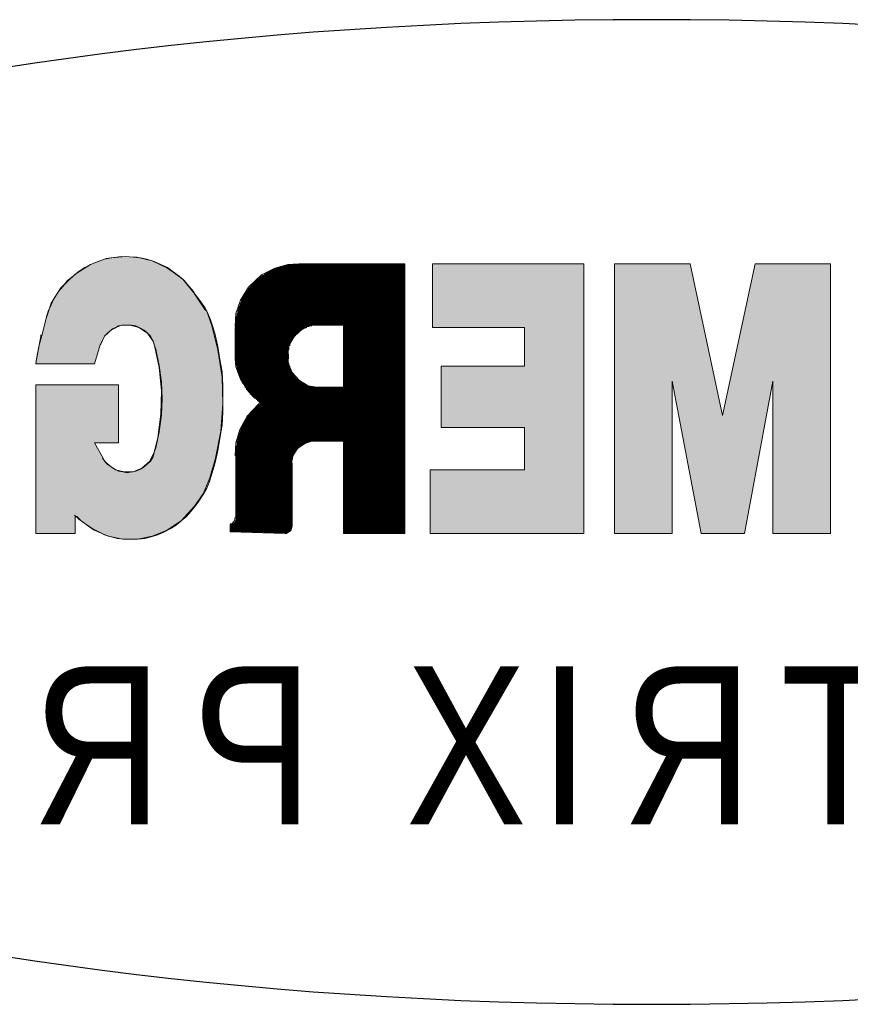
# Model space of a CAD drawing. Header units: centimetres. Extents: x 1912 to 37354, y 4932 to 6633.
# Tile 105 of 236: x 18142.27 to 18145.51, y 5580.23 to 5584.07. Entities that reach past the tile are written whole.
import ezdxf

# ---------------------------------------------------------------- set-up
doc = ezdxf.new("R2010")
doc.units = ezdxf.units.CM
doc.layers.add('$_urządzenia', color=250, linetype='Continuous')

# ---------------------------------------------------------------- blocks, each defined once
blk = doc.blocks.new('A$C46FA06C3')
at = {"layer": '$_urządzenia'}
for points in [[(1629.366, 642.51), (1630.198, 638.663), (1631.014, 642.51), (1632.938, 642.51), (1632.938, 635.68), (1631.476, 635.68), (1631.476, 639.532), (1630.737, 635.68), (1629.643, 635.68), (1628.922, 639.532), (1628.922, 635.68), (1627.458, 635.68), (1627.458, 642.51)], [(1637.547, 642.51), (1637.547, 640.9), (1635.216, 640.9), (1635.216, 639.918), (1637.326, 639.918), (1637.326, 638.363), (1635.216, 638.363), (1635.216, 637.29), (1637.604, 637.29), (1637.604, 635.68), (1633.715, 635.68), (1633.715, 642.51)], [(1647.34, 641.123), (1647.451, 640.696), (1647.526, 640.418), (1647.583, 640.105), (1647.601, 639.977), (1646.119, 639.977), (1645.971, 640.455), (1645.953, 640.473), (1645.914, 640.568), (1645.86, 640.678), (1645.787, 640.755), (1645.694, 640.828), (1645.6, 640.882), (1645.509, 640.937), (1645.398, 640.955), (1645.287, 640.955), (1645.175, 640.955), (1645.064, 640.937), (1644.952, 640.882), (1644.859, 640.828), (1644.768, 640.755), (1644.693, 640.678), (1644.639, 640.568), (1644.6, 640.473), (1644.6, 640.455), (1644.564, 640.346), (1644.473, 639.936), (1644.416, 639.513), (1644.398, 639.086), (1644.416, 638.681), (1644.473, 638.254), (1644.564, 637.845), (1644.6, 637.735), (1644.6, 637.717), (1644.639, 637.603), (1644.693, 637.513), (1644.768, 637.44), (1644.859, 637.367), (1644.952, 637.308), (1645.064, 637.253), (1645.175, 637.235), (1645.287, 637.217), (1645.398, 637.235), (1645.509, 637.253), (1645.6, 637.308), (1645.694, 637.367), (1645.787, 637.44), (1645.86, 637.513), (1645.896, 637.585), (1646.119, 637.976), (1645.509, 637.976), (1645.509, 639.441), (1647.601, 639.441), (1647.601, 635.68), (1646.601, 635.68), (1646.601, 636.126), (1646.564, 636.107), (1646.453, 635.994), (1646.303, 635.885), (1646.157, 635.794), (1646.007, 635.716), (1645.86, 635.644), (1645.694, 635.589), (1645.528, 635.553), (1645.359, 635.53), (1645.175, 635.53), (1645.009, 635.53), (1644.843, 635.553), (1644.675, 635.589), (1644.509, 635.644), (1644.343, 635.716), (1644.195, 635.794), (1644.045, 635.885), (1643.918, 635.994), (1643.786, 636.107), (1643.675, 636.235), (1643.563, 636.367), (1643.472, 636.494), (1643.361, 636.662), (1643.268, 636.826), (1643.195, 637.012), (1643.177, 637.085), (1643.158, 637.126), (1643.065, 637.44), (1642.99, 637.772), (1642.936, 638.086), (1642.881, 638.422), (1642.861, 638.754), (1642.861, 639.086), (1642.861, 639.422), (1642.881, 639.773), (1642.936, 640.086), (1642.99, 640.418), (1643.065, 640.755), (1643.138, 640.991), (1643.177, 641.087), (1643.231, 641.232), (1643.268, 641.31), (1643.306, 641.382), (1643.418, 641.546), (1643.545, 641.714), (1643.563, 641.733), (1643.602, 641.81), (1643.713, 641.937), (1643.843, 642.087), (1643.972, 642.196), (1644.12, 642.306), (1644.268, 642.419), (1644.434, 642.492), (1644.6, 642.565), (1644.786, 642.624), (1644.952, 642.66), (1645.139, 642.679), (1645.323, 642.697), (1645.509, 642.679), (1645.675, 642.66), (1645.86, 642.624), (1646.026, 642.565), (1646.212, 642.492), (1646.36, 642.419), (1646.526, 642.306), (1646.655, 642.196), (1646.803, 642.087), (1646.915, 641.937), (1647.026, 641.81), (1647.137, 641.642), (1647.21, 641.473), (1647.285, 641.31), (1647.34, 641.141)]]:
    blk.add_hatch(color=256, dxfattribs=at).paths.add_polyline_path(points)
at = {"layer": '$_urządzenia', "lineweight": 15}
for points in [[(1629.366, 642.51), (1630.198, 638.663), (1631.014, 642.51), (1632.938, 642.51), (1632.938, 635.68), (1631.476, 635.68), (1631.476, 639.532), (1630.737, 635.68), (1629.643, 635.68), (1628.922, 639.532), (1628.922, 635.68), (1627.458, 635.68), (1627.458, 642.51), (1629.366, 642.51)], [(1627.458, 642.51), (1627.458, 635.68)], [(1627.458, 642.51), (1629.366, 642.51)], [(1631.014, 642.51), (1630.198, 638.663), (1629.366, 642.51)], [(1632.938, 642.51), (1631.014, 642.51)], [(1632.938, 635.68), (1632.938, 642.51)], [(1637.547, 642.51), (1637.547, 640.9), (1635.216, 640.9), (1635.216, 639.918), (1637.326, 639.918), (1637.326, 638.363), (1635.216, 638.363), (1635.216, 637.29), (1637.604, 637.29), (1637.604, 635.68), (1633.715, 635.68), (1633.715, 642.51), (1637.547, 642.51)], [(1633.715, 635.68), (1633.715, 642.51)], [(1633.715, 642.51), (1637.547, 642.51)], [(1637.547, 642.51), (1637.547, 640.9)], [(1638.252, 642.51), (1638.252, 635.68)], [(1638.252, 642.51), (1640.935, 642.51)], [(1638.252, 642.492), (1641.121, 642.492)], [(1641.251, 642.474), (1638.252, 642.474)], [(1642.547, 640.919), (1642.529, 641.251), (1642.417, 641.587), (1642.213, 641.919), (1641.881, 642.233), (1641.546, 642.401), (1641.212, 642.492), (1640.955, 642.51)], [(1647.34, 641.123), (1647.451, 640.696), (1647.526, 640.418), (1647.583, 640.105), (1647.601, 639.977), (1646.119, 639.977), (1645.971, 640.455), (1645.953, 640.473), (1645.914, 640.568), (1645.86, 640.678), (1645.787, 640.755), (1645.694, 640.828), (1645.6, 640.882), (1645.509, 640.937), (1645.398, 640.955), (1645.287, 640.955), (1645.175, 640.955), (1645.064, 640.937), (1644.952, 640.882), (1644.859, 640.828), (1644.768, 640.755), (1644.693, 640.678), (1644.639, 640.568), (1644.6, 640.473), (1644.6, 640.455), (1644.564, 640.346), (1644.473, 639.936), (1644.416, 639.513), (1644.398, 639.086), (1644.416, 638.681), (1644.473, 638.254), (1644.564, 637.845), (1644.6, 637.735), (1644.6, 637.717), (1644.639, 637.603), (1644.693, 637.513), (1644.768, 637.44), (1644.859, 637.367), (1644.952, 637.308), (1645.064, 637.253), (1645.175, 637.235), (1645.287, 637.217), (1645.398, 637.235), (1645.509, 637.253), (1645.6, 637.308), (1645.694, 637.367), (1645.787, 637.44), (1645.86, 637.513), (1645.896, 637.585), (1646.119, 637.976), (1645.509, 637.976), (1645.509, 639.441), (1647.601, 639.441), (1647.601, 635.68), (1646.601, 635.68), (1646.601, 636.126), (1646.564, 636.107), (1646.453, 635.994), (1646.303, 635.885), (1646.157, 635.794), (1646.007, 635.716), (1645.86, 635.644), (1645.694, 635.589), (1645.528, 635.553), (1645.359, 635.53), (1645.175, 635.53), (1645.009, 635.53), (1644.843, 635.553), (1644.675, 635.589), (1644.509, 635.644), (1644.343, 635.716), (1644.195, 635.794), (1644.045, 635.885), (1643.918, 635.994), (1643.786, 636.107), (1643.675, 636.235), (1643.563, 636.367), (1643.472, 636.494), (1643.361, 636.662), (1643.268, 636.826), (1643.195, 637.012), (1643.177, 637.085), (1643.158, 637.126), (1643.065, 637.44), (1642.99, 637.772), (1642.936, 638.086), (1642.881, 638.422), (1642.861, 638.754), (1642.861, 639.086), (1642.861, 639.422), (1642.881, 639.773), (1642.936, 640.086), (1642.99, 640.418), (1643.065, 640.755), (1643.138, 640.991), (1643.177, 641.087), (1643.231, 641.232), (1643.268, 641.31), (1643.306, 641.382), (1643.418, 641.546), (1643.545, 641.714), (1643.563, 641.733), (1643.602, 641.81), (1643.713, 641.937), (1643.843, 642.087), (1643.972, 642.196), (1644.12, 642.306), (1644.268, 642.419), (1644.434, 642.492), (1644.6, 642.565), (1644.786, 642.624), (1644.952, 642.66), (1645.139, 642.679), (1645.323, 642.697), (1645.509, 642.679), (1645.675, 642.66), (1645.86, 642.624), (1646.026, 642.565), (1646.212, 642.492), (1646.36, 642.419), (1646.526, 642.306), (1646.655, 642.196), (1646.803, 642.087), (1646.915, 641.937), (1647.026, 641.81), (1647.137, 641.642), (1647.21, 641.473), (1647.285, 641.31), (1647.34, 641.141), (1647.34, 641.123)], [(1647.34, 641.123), (1647.21, 641.514), (1646.972, 641.901), (1646.601, 642.251), (1646.212, 642.492), (1645.823, 642.642), (1645.434, 642.697), (1645.046, 642.679), (1644.657, 642.588), (1644.268, 642.401), (1643.879, 642.124), (1643.563, 641.733)], [(1638.252, 642.456), (1641.323, 642.456)], [(1641.399, 642.438), (1638.252, 642.438)], [(1638.252, 642.419), (1641.474, 642.419)], [(1641.51, 642.401), (1638.252, 642.401)], [(1638.252, 642.383), (1641.546, 642.383)], [(1641.603, 642.365), (1638.252, 642.365)], [(1638.252, 642.347), (1641.64, 642.347)], [(1641.676, 642.324), (1638.252, 642.324)], [(1638.252, 642.306), (1641.712, 642.306)], [(1641.751, 642.287), (1638.252, 642.287)], [(1638.252, 642.274), (1641.769, 642.274)], [(1641.806, 642.251), (1638.252, 642.251)], [(1638.252, 642.233), (1641.824, 642.233)], [(1641.862, 642.215), (1638.252, 642.215)], [(1638.252, 642.196), (1641.899, 642.196)], [(1641.917, 642.178), (1638.252, 642.178)], [(1638.252, 642.16), (1641.935, 642.16)], [(1641.953, 642.142), (1638.252, 642.142)], [(1638.252, 642.124), (1641.971, 642.124)], [(1641.992, 642.106), (1638.252, 642.106)], [(1638.252, 642.087), (1642.028, 642.087)], [(1642.047, 642.069), (1638.252, 642.069)], [(1638.252, 642.051), (1642.065, 642.051)], [(1642.083, 642.033), (1638.252, 642.033)], [(1638.252, 642.01), (1642.103, 642.01)], [(1642.122, 641.992), (1638.252, 641.992)], [(1638.252, 641.974), (1642.14, 641.974)], [(1642.14, 641.955), (1638.252, 641.955)], [(1638.252, 641.937), (1642.158, 641.937)], [(1642.176, 641.919), (1638.252, 641.919)], [(1638.252, 641.901), (1642.194, 641.901)], [(1642.213, 641.883), (1638.252, 641.883)], [(1638.252, 641.865), (1642.231, 641.865)], [(1642.231, 641.846), (1638.252, 641.846)], [(1638.252, 641.828), (1642.249, 641.828)], [(1642.269, 641.81), (1638.252, 641.81)], [(1638.252, 641.787), (1642.269, 641.787)], [(1642.288, 641.769), (1638.252, 641.769)], [(1638.252, 641.751), (1642.306, 641.751)], [(1642.306, 641.733), (1638.252, 641.733)], [(1643.584, 641.751), (1643.306, 641.346), (1643.268, 641.31)], [(1638.252, 641.714), (1642.324, 641.714)], [(1642.324, 641.696), (1638.252, 641.696)], [(1638.252, 641.678), (1642.342, 641.678)], [(1642.36, 641.66), (1638.252, 641.66)], [(1638.252, 641.642), (1642.36, 641.642)], [(1642.381, 641.624), (1638.252, 641.624)], [(1638.252, 641.605), (1642.381, 641.605)], [(1642.399, 641.587), (1638.252, 641.587)], [(1638.252, 641.569), (1642.399, 641.569)], [(1642.399, 641.546), (1638.252, 641.546)], [(1638.252, 641.528), (1642.417, 641.528)], [(1642.417, 641.514), (1638.252, 641.514)], [(1638.252, 641.496), (1642.435, 641.496)], [(1642.435, 641.473), (1638.252, 641.473)], [(1638.252, 641.455), (1642.435, 641.455)], [(1642.454, 641.437), (1638.252, 641.437)], [(1638.252, 641.419), (1642.454, 641.419)], [(1642.472, 641.401), (1638.252, 641.401)], [(1638.252, 641.382), (1642.472, 641.382)], [(1642.472, 641.364), (1638.252, 641.364)], [(1638.252, 641.346), (1642.472, 641.346)], [(1642.492, 641.328), (1638.252, 641.328)], [(1638.252, 641.31), (1642.492, 641.31)], [(1642.492, 641.292), (1638.252, 641.292)], [(1638.252, 641.273), (1642.492, 641.273)], [(1642.508, 641.251), (1638.252, 641.251)], [(1638.252, 641.232), (1642.508, 641.232)], [(1643.268, 641.31), (1643.158, 640.991)], [(1642.508, 641.214), (1638.252, 641.214)], [(1638.252, 641.196), (1642.508, 641.196)], [(1642.529, 641.178), (1638.252, 641.178)], [(1638.252, 641.16), (1642.529, 641.16)], [(1642.529, 641.141), (1638.252, 641.141)], [(1638.252, 641.123), (1642.529, 641.123)], [(1642.529, 641.105), (1638.252, 641.105)], [(1638.252, 641.087), (1642.529, 641.087)], [(1642.529, 641.069), (1638.252, 641.069)], [(1638.252, 641.051), (1642.529, 641.051)], [(1642.529, 641.032), (1638.252, 641.032)], [(1638.252, 641.01), (1642.529, 641.01)], [(1642.547, 640.991), (1638.252, 640.991)], [(1638.252, 640.973), (1642.547, 640.973)], [(1641.212, 640.232), (1641.178, 640.455), (1641.046, 640.678), (1640.844, 640.864), (1640.621, 640.955), (1640.473, 640.973)], [(1643.158, 641.01), (1642.99, 640.327), (1642.881, 639.641), (1642.861, 638.959), (1642.917, 638.272), (1643.047, 637.585), (1643.195, 637.085)], [(1647.451, 640.696), (1647.34, 641.123)], [(1637.547, 640.9), (1635.216, 640.9)], [(1635.216, 639.918), (1635.216, 640.9)], [(1642.547, 640.955), (1638.252, 640.955)], [(1639.807, 640.937), (1638.252, 640.937)], [(1639.807, 640.919), (1638.252, 640.919)], [(1639.807, 640.9), (1638.252, 640.9)], [(1639.807, 640.882), (1638.252, 640.882)], [(1639.807, 640.864), (1638.252, 640.864)], [(1639.807, 640.846), (1638.252, 640.846)], [(1639.807, 640.828), (1638.252, 640.828)], [(1639.807, 640.809), (1638.252, 640.809)], [(1639.807, 640.791), (1638.252, 640.791)], [(1639.807, 640.773), (1638.252, 640.773)], [(1639.807, 640.755), (1638.252, 640.755)], [(1639.807, 640.737), (1638.252, 640.737)], [(1639.807, 640.955), (1639.807, 639.382)], [(1640.473, 640.955), (1639.807, 640.955)], [(1640.603, 640.937), (1642.547, 640.937)], [(1640.678, 640.919), (1642.547, 640.919)], [(1640.732, 640.9), (1642.547, 640.9)], [(1640.769, 640.882), (1642.547, 640.882)], [(1640.807, 640.864), (1642.547, 640.864)], [(1640.844, 640.846), (1642.547, 640.846)], [(1640.88, 640.828), (1642.547, 640.828)], [(1640.898, 640.809), (1642.547, 640.809)], [(1640.916, 640.791), (1642.547, 640.791)], [(1640.935, 640.773), (1642.547, 640.773)], [(1640.973, 640.755), (1642.547, 640.755)], [(1640.992, 640.737), (1642.547, 640.737)], [(1642.547, 640.9), (1642.547, 640.086)], [(1645.971, 640.455), (1645.86, 640.678), (1645.657, 640.864), (1645.434, 640.955), (1645.212, 640.955), (1644.989, 640.9), (1644.768, 640.755), (1644.62, 640.532), (1644.6, 640.455)], [(1639.807, 640.714), (1638.252, 640.714)], [(1639.807, 640.696), (1638.252, 640.696)], [(1639.807, 640.678), (1638.252, 640.678)], [(1639.807, 640.659), (1638.252, 640.659)], [(1639.807, 640.641), (1638.252, 640.641)], [(1639.807, 640.623), (1638.252, 640.623)], [(1639.807, 640.605), (1638.252, 640.605)], [(1639.807, 640.587), (1638.252, 640.587)], [(1639.807, 640.568), (1638.252, 640.568)], [(1639.807, 640.55), (1638.252, 640.55)], [(1639.807, 640.532), (1638.252, 640.532)], [(1639.807, 640.514), (1638.252, 640.514)], [(1639.807, 640.496), (1638.252, 640.496)], [(1639.807, 640.473), (1638.252, 640.473)], [(1641.01, 640.714), (1642.547, 640.714)], [(1641.01, 640.696), (1642.547, 640.696)], [(1641.028, 640.678), (1642.547, 640.678)], [(1641.046, 640.659), (1642.547, 640.659)], [(1641.067, 640.641), (1642.547, 640.641)], [(1641.067, 640.623), (1642.547, 640.623)], [(1641.085, 640.605), (1642.547, 640.605)], [(1641.103, 640.587), (1642.547, 640.587)], [(1641.103, 640.568), (1642.547, 640.568)], [(1641.121, 640.55), (1642.547, 640.55)], [(1641.121, 640.532), (1642.547, 640.532)], [(1641.139, 640.514), (1642.547, 640.514)], [(1641.139, 640.496), (1642.547, 640.496)], [(1641.157, 640.473), (1642.547, 640.473)], [(1644.6, 640.473), (1644.473, 639.882), (1644.416, 639.291), (1644.434, 638.699), (1644.509, 638.108), (1644.6, 637.735)], [(1647.601, 639.995), (1647.472, 640.678), (1647.472, 640.714)], [(1639.807, 640.455), (1638.252, 640.455)], [(1639.807, 640.437), (1638.252, 640.437)], [(1639.807, 640.418), (1638.252, 640.418)], [(1639.807, 640.4), (1638.252, 640.4)], [(1639.807, 640.382), (1638.252, 640.382)], [(1639.807, 640.364), (1638.252, 640.364)], [(1639.807, 640.346), (1638.252, 640.346)], [(1639.807, 640.327), (1638.252, 640.327)], [(1639.807, 640.309), (1638.252, 640.309)], [(1639.807, 640.291), (1638.252, 640.291)], [(1639.807, 640.273), (1638.252, 640.273)], [(1639.807, 640.25), (1638.252, 640.25)], [(1639.807, 640.232), (1638.252, 640.232)], [(1641.157, 640.455), (1642.547, 640.455)], [(1641.157, 640.437), (1642.547, 640.437)], [(1641.178, 640.418), (1642.547, 640.418)], [(1641.178, 640.4), (1642.547, 640.4)], [(1641.178, 640.382), (1642.547, 640.382)], [(1641.178, 640.364), (1642.547, 640.364)], [(1641.178, 640.346), (1642.547, 640.346)], [(1641.194, 640.327), (1642.547, 640.327)], [(1641.194, 640.309), (1642.547, 640.309)], [(1641.194, 640.291), (1642.547, 640.291)], [(1641.194, 640.273), (1642.547, 640.273)], [(1641.194, 640.25), (1642.547, 640.25)], [(1641.194, 640.232), (1642.547, 640.232)], [(1645.971, 640.455), (1646.119, 639.977)], [(1639.807, 640.218), (1638.252, 640.218)], [(1639.807, 640.2), (1638.252, 640.2)], [(1639.807, 640.182), (1638.252, 640.182)], [(1639.807, 640.159), (1638.252, 640.159)], [(1639.807, 640.141), (1638.252, 640.141)], [(1639.807, 640.123), (1638.252, 640.123)], [(1639.807, 640.105), (1638.252, 640.105)], [(1639.807, 640.086), (1638.252, 640.086)], [(1639.807, 640.068), (1638.252, 640.068)], [(1639.807, 640.05), (1638.252, 640.05)], [(1639.807, 640.032), (1638.252, 640.032)], [(1639.807, 640.014), (1638.252, 640.014)], [(1639.807, 639.995), (1638.252, 639.995)], [(1639.807, 639.977), (1638.252, 639.977)], [(1640.473, 639.382), (1640.696, 639.422), (1640.916, 639.55), (1641.103, 639.754), (1641.194, 639.977), (1641.212, 640.123)], [(1641.178, 639.977), (1642.529, 639.977)], [(1641.194, 640.218), (1642.547, 640.218)], [(1641.194, 640.105), (1641.194, 640.218)], [(1641.194, 640.2), (1642.547, 640.2)], [(1641.194, 640.182), (1642.547, 640.182)], [(1641.194, 640.159), (1642.547, 640.159)], [(1641.194, 640.141), (1642.547, 640.141)], [(1641.194, 640.123), (1642.547, 640.123)], [(1641.194, 640.105), (1642.547, 640.105)], [(1641.194, 640.086), (1642.547, 640.086)], [(1641.194, 640.068), (1642.547, 640.068)], [(1641.194, 640.05), (1642.547, 640.05)], [(1641.194, 640.032), (1642.547, 640.032)], [(1641.194, 640.014), (1642.529, 640.014)], [(1641.194, 639.995), (1642.529, 639.995)], [(1641.917, 638.995), (1642.213, 639.272), (1642.417, 639.586), (1642.529, 639.9), (1642.547, 640.105)], [(1646.119, 639.977), (1647.601, 639.977)], [(1637.326, 639.918), (1635.216, 639.918)], [(1637.326, 638.363), (1637.326, 639.918)], [(1639.807, 639.959), (1638.252, 639.959)], [(1639.807, 639.936), (1638.252, 639.936)], [(1639.807, 639.918), (1638.252, 639.918)], [(1639.807, 639.9), (1638.252, 639.9)], [(1639.807, 639.882), (1638.252, 639.882)], [(1639.807, 639.864), (1638.252, 639.864)], [(1639.807, 639.845), (1638.252, 639.845)], [(1639.807, 639.827), (1638.252, 639.827)], [(1639.807, 639.809), (1638.252, 639.809)], [(1639.807, 639.791), (1638.252, 639.791)], [(1639.807, 639.773), (1638.252, 639.773)], [(1639.807, 639.754), (1638.252, 639.754)], [(1639.807, 639.736), (1638.252, 639.736)], [(1641.085, 639.736), (1642.472, 639.736)], [(1641.103, 639.754), (1642.472, 639.754)], [(1641.121, 639.809), (1642.492, 639.809)], [(1641.121, 639.791), (1642.492, 639.791)], [(1641.121, 639.773), (1642.492, 639.773)], [(1641.139, 639.845), (1642.508, 639.845)], [(1641.139, 639.827), (1642.492, 639.827)], [(1641.157, 639.9), (1642.508, 639.9)], [(1641.157, 639.882), (1642.508, 639.882)], [(1641.157, 639.864), (1642.508, 639.864)], [(1641.178, 639.959), (1642.529, 639.959)], [(1641.178, 639.936), (1642.529, 639.936)], [(1641.178, 639.918), (1642.508, 639.918)], [(1629.643, 635.68), (1628.922, 639.532)], [(1628.922, 635.68), (1628.922, 639.532)], [(1631.476, 639.532), (1630.737, 635.68)], [(1631.476, 639.532), (1631.476, 635.68)], [(1639.807, 639.718), (1638.252, 639.718)], [(1639.807, 639.695), (1638.252, 639.695)], [(1639.807, 639.677), (1638.252, 639.677)], [(1639.807, 639.659), (1638.252, 639.659)], [(1639.807, 639.641), (1638.252, 639.641)], [(1639.807, 639.623), (1638.252, 639.623)], [(1639.807, 639.604), (1638.252, 639.604)], [(1639.807, 639.586), (1638.252, 639.586)], [(1639.807, 639.568), (1638.252, 639.568)], [(1639.807, 639.55), (1638.252, 639.55)], [(1639.807, 639.532), (1638.252, 639.532)], [(1639.807, 639.513), (1638.252, 639.513)], [(1639.807, 639.495), (1638.252, 639.495)], [(1640.862, 639.495), (1642.36, 639.495)], [(1640.88, 639.513), (1642.381, 639.513)], [(1640.916, 639.532), (1642.381, 639.532)], [(1640.935, 639.55), (1642.399, 639.55)], [(1640.955, 639.568), (1642.399, 639.568)], [(1640.973, 639.586), (1642.417, 639.586)], [(1640.992, 639.604), (1642.417, 639.604)], [(1641.01, 639.623), (1642.417, 639.623)], [(1641.028, 639.641), (1642.435, 639.641)], [(1641.046, 639.677), (1642.454, 639.677)], [(1641.046, 639.659), (1642.435, 639.659)], [(1641.067, 639.695), (1642.454, 639.695)], [(1641.085, 639.718), (1642.472, 639.718)], [(1639.807, 639.473), (1638.252, 639.473)], [(1639.807, 639.459), (1638.252, 639.459)], [(1639.807, 639.441), (1638.252, 639.441)], [(1639.807, 639.422), (1638.252, 639.422)], [(1639.807, 639.4), (1638.252, 639.4)], [(1639.807, 639.382), (1638.252, 639.382)], [(1638.252, 639.363), (1642.288, 639.363)], [(1642.269, 639.345), (1638.252, 639.345)], [(1638.252, 639.327), (1642.269, 639.327)], [(1642.249, 639.309), (1638.252, 639.309)], [(1638.252, 639.291), (1642.231, 639.291)], [(1642.213, 639.272), (1638.252, 639.272)], [(1638.252, 639.254), (1642.194, 639.254)], [(1642.176, 639.236), (1638.252, 639.236)], [(1639.807, 639.382), (1640.473, 639.382)], [(1640.509, 639.382), (1642.306, 639.382)], [(1640.639, 639.4), (1642.306, 639.4)], [(1640.696, 639.422), (1642.324, 639.422)], [(1640.75, 639.441), (1642.324, 639.441)], [(1640.787, 639.459), (1642.342, 639.459)], [(1640.826, 639.473), (1642.36, 639.473)], [(1645.509, 639.441), (1647.601, 639.441)], [(1645.509, 637.976), (1645.509, 639.441)], [(1647.601, 635.68), (1647.601, 639.441)], [(1638.252, 639.218), (1642.176, 639.218)], [(1642.158, 639.2), (1638.252, 639.2)], [(1638.252, 639.181), (1642.14, 639.181)], [(1642.122, 639.159), (1638.252, 639.159)], [(1638.252, 639.141), (1642.103, 639.141)], [(1642.083, 639.122), (1638.252, 639.122)], [(1638.252, 639.104), (1642.065, 639.104)], [(1642.028, 639.086), (1638.252, 639.086)], [(1638.252, 639.068), (1642.01, 639.068)], [(1641.992, 639.05), (1638.252, 639.05)], [(1638.252, 639.031), (1641.971, 639.031)], [(1641.953, 639.013), (1638.252, 639.013)], [(1638.252, 638.995), (1641.935, 638.995)], [(1641.899, 638.977), (1638.252, 638.977)], [(1642.547, 637.644), (1642.529, 637.976), (1642.435, 638.308), (1642.249, 638.645), (1641.953, 638.959), (1641.917, 638.995)], [(1638.252, 638.959), (1641.917, 638.959)], [(1641.953, 638.936), (1638.252, 638.936)], [(1638.252, 638.918), (1641.971, 638.918)], [(1641.992, 638.9), (1638.252, 638.9)], [(1638.252, 638.881), (1642.01, 638.881)], [(1642.028, 638.863), (1638.252, 638.863)], [(1638.252, 638.845), (1642.047, 638.845)], [(1642.083, 638.827), (1638.252, 638.827)], [(1638.252, 638.809), (1642.083, 638.809)], [(1642.103, 638.79), (1638.252, 638.79)], [(1638.252, 638.772), (1642.122, 638.772)], [(1642.14, 638.754), (1638.252, 638.754)], [(1638.252, 638.736), (1642.158, 638.736)], [(1642.176, 638.718), (1638.252, 638.718)], [(1638.252, 638.699), (1642.194, 638.699)], [(1642.194, 638.681), (1638.252, 638.681)], [(1638.252, 638.663), (1642.213, 638.663)], [(1642.231, 638.645), (1638.252, 638.645)], [(1638.252, 638.622), (1642.249, 638.622)], [(1642.249, 638.604), (1638.252, 638.604)], [(1638.252, 638.586), (1642.269, 638.586)], [(1642.288, 638.568), (1638.252, 638.568)], [(1638.252, 638.549), (1642.288, 638.549)], [(1642.306, 638.531), (1638.252, 638.531)], [(1638.252, 638.513), (1642.306, 638.513)], [(1642.324, 638.495), (1638.252, 638.495)], [(1635.216, 638.363), (1635.216, 637.29)], [(1637.326, 638.363), (1635.216, 638.363)], [(1638.252, 638.477), (1642.342, 638.477)], [(1642.342, 638.458), (1638.252, 638.458)], [(1638.252, 638.44), (1642.36, 638.44)], [(1642.36, 638.422), (1638.252, 638.422)], [(1638.252, 638.399), (1642.381, 638.399)], [(1642.381, 638.381), (1638.252, 638.381)], [(1638.252, 638.363), (1642.399, 638.363)], [(1642.399, 638.345), (1638.252, 638.345)], [(1638.252, 638.327), (1642.399, 638.327)], [(1642.417, 638.308), (1638.252, 638.308)], [(1638.252, 638.29), (1642.417, 638.29)], [(1642.435, 638.272), (1638.252, 638.272)], [(1638.252, 638.254), (1642.435, 638.254)], [(1642.435, 638.236), (1638.252, 638.236)], [(1638.252, 638.217), (1642.454, 638.217)], [(1642.454, 638.199), (1638.252, 638.199)], [(1638.252, 638.181), (1642.454, 638.181)], [(1642.472, 638.163), (1638.252, 638.163)], [(1638.252, 638.145), (1642.472, 638.145)], [(1642.472, 638.126), (1638.252, 638.126)], [(1638.252, 638.108), (1642.472, 638.108)], [(1642.492, 638.086), (1638.252, 638.086)], [(1638.252, 638.067), (1642.492, 638.067)], [(1642.492, 638.049), (1638.252, 638.049)], [(1638.252, 638.031), (1642.492, 638.031)], [(1642.508, 638.013), (1638.252, 638.013)], [(1639.807, 637.995), (1638.252, 637.995)], [(1640.546, 638.013), (1639.807, 638.013)], [(1639.807, 635.68), (1639.807, 638.013)], [(1641.121, 637.458), (1641.085, 637.644), (1640.973, 637.826), (1640.787, 637.958), (1640.603, 638.013), (1640.566, 638.013)], [(1640.678, 637.995), (1642.508, 637.995)], [(1639.807, 637.976), (1638.252, 637.976)], [(1639.807, 637.958), (1638.252, 637.958)], [(1639.807, 637.94), (1638.252, 637.94)], [(1639.807, 637.922), (1638.252, 637.922)], [(1639.807, 637.904), (1638.252, 637.904)], [(1639.807, 637.885), (1638.252, 637.885)], [(1639.807, 637.867), (1638.252, 637.867)], [(1639.807, 637.845), (1638.252, 637.845)], [(1639.807, 637.826), (1638.252, 637.826)], [(1639.807, 637.808), (1638.252, 637.808)], [(1639.807, 637.79), (1638.252, 637.79)], [(1639.807, 637.772), (1638.252, 637.772)], [(1639.807, 637.754), (1638.252, 637.754)], [(1639.807, 637.735), (1638.252, 637.735)], [(1640.732, 637.976), (1642.508, 637.976)], [(1640.787, 637.958), (1642.508, 637.958)], [(1640.826, 637.94), (1642.508, 637.94)], [(1640.844, 637.922), (1642.508, 637.922)], [(1640.88, 637.904), (1642.508, 637.904)], [(1640.898, 637.885), (1642.529, 637.885)], [(1640.916, 637.867), (1642.529, 637.867)], [(1640.935, 637.845), (1642.529, 637.845)], [(1640.955, 637.826), (1642.529, 637.826)], [(1640.973, 637.808), (1642.529, 637.808)], [(1640.992, 637.79), (1642.529, 637.79)], [(1641.01, 637.772), (1642.529, 637.772)], [(1641.01, 637.754), (1642.529, 637.754)], [(1641.028, 637.735), (1642.529, 637.735)], [(1644.6, 637.735), (1644.711, 637.513), (1644.916, 637.331), (1645.139, 637.235), (1645.359, 637.235), (1645.582, 637.29), (1645.805, 637.44), (1645.914, 637.585)], [(1645.509, 637.976), (1646.119, 637.976)], [(1645.896, 637.585), (1646.119, 637.976)], [(1639.807, 637.717), (1638.252, 637.717)], [(1639.807, 637.699), (1638.252, 637.699)], [(1639.807, 637.681), (1638.252, 637.681)], [(1639.807, 637.663), (1638.252, 637.663)], [(1639.807, 637.644), (1638.252, 637.644)], [(1639.807, 637.622), (1638.252, 637.622)], [(1639.807, 637.603), (1638.252, 637.603)], [(1639.807, 637.585), (1638.252, 637.585)], [(1639.807, 637.572), (1638.252, 637.572)], [(1639.807, 637.549), (1638.252, 637.549)], [(1639.807, 637.531), (1638.252, 637.531)], [(1639.807, 637.513), (1638.252, 637.513)], [(1639.807, 637.494), (1638.252, 637.494)], [(1641.046, 637.717), (1642.529, 637.717)], [(1641.046, 637.699), (1642.529, 637.699)], [(1641.067, 637.681), (1642.529, 637.681)], [(1641.067, 637.663), (1642.529, 637.663)], [(1641.067, 637.644), (1642.529, 637.644)], [(1641.085, 637.622), (1642.529, 637.622)], [(1641.085, 637.603), (1642.529, 637.603)], [(1641.085, 637.585), (1642.529, 637.585)], [(1641.085, 637.572), (1642.529, 637.572)], [(1641.103, 637.549), (1642.529, 637.549)], [(1641.103, 637.531), (1642.529, 637.531)], [(1641.103, 637.513), (1642.529, 637.513)], [(1641.103, 637.494), (1642.529, 637.494)], [(1642.529, 636.071), (1642.529, 637.644)], [(1635.216, 637.29), (1637.604, 637.29)], [(1637.604, 637.29), (1637.604, 635.68)], [(1639.807, 637.476), (1638.252, 637.476)], [(1639.807, 637.458), (1638.252, 637.458)], [(1639.807, 637.44), (1638.252, 637.44)], [(1639.807, 637.422), (1638.252, 637.422)], [(1639.807, 637.403), (1638.252, 637.403)], [(1639.807, 637.385), (1638.252, 637.385)], [(1639.807, 637.367), (1638.252, 637.367)], [(1639.807, 637.349), (1638.252, 637.349)], [(1639.807, 637.331), (1638.252, 637.331)], [(1639.807, 637.308), (1638.252, 637.308)], [(1639.807, 637.29), (1638.252, 637.29)], [(1639.807, 637.272), (1638.252, 637.272)], [(1639.807, 637.253), (1638.252, 637.253)], [(1639.807, 637.235), (1638.252, 637.235)], [(1641.103, 637.476), (1642.529, 637.476)], [(1641.103, 637.458), (1642.529, 637.458)], [(1641.103, 637.458), (1641.103, 635.866)], [(1641.103, 637.44), (1642.529, 637.44)], [(1641.103, 637.422), (1642.529, 637.422)], [(1641.103, 637.403), (1642.529, 637.403)], [(1641.103, 637.385), (1642.529, 637.385)], [(1641.103, 637.367), (1642.529, 637.367)], [(1641.103, 637.349), (1642.529, 637.349)], [(1641.103, 637.331), (1642.529, 637.331)], [(1641.103, 637.308), (1642.529, 637.308)], [(1641.103, 637.29), (1642.529, 637.29)], [(1641.103, 637.272), (1642.529, 637.272)], [(1641.103, 637.253), (1642.529, 637.253)], [(1641.103, 637.235), (1642.529, 637.235)], [(1639.807, 637.217), (1638.252, 637.217)], [(1639.807, 637.199), (1638.252, 637.199)], [(1639.807, 637.181), (1638.252, 637.181)], [(1639.807, 637.162), (1638.252, 637.162)], [(1639.807, 637.144), (1638.252, 637.144)], [(1639.807, 637.126), (1638.252, 637.126)], [(1639.807, 637.108), (1638.252, 637.108)], [(1639.807, 637.085), (1638.252, 637.085)], [(1639.807, 637.067), (1638.252, 637.067)], [(1639.807, 637.049), (1638.252, 637.049)], [(1639.807, 637.03), (1638.252, 637.03)], [(1639.807, 637.012), (1638.252, 637.012)], [(1639.807, 636.994), (1638.252, 636.994)], [(1641.103, 637.217), (1642.529, 637.217)], [(1641.103, 637.199), (1642.529, 637.199)], [(1641.103, 637.181), (1642.529, 637.181)], [(1641.103, 637.162), (1642.529, 637.162)], [(1641.103, 637.144), (1642.529, 637.144)], [(1641.103, 637.126), (1642.529, 637.126)], [(1641.103, 637.108), (1642.529, 637.108)], [(1641.103, 637.085), (1642.529, 637.085)], [(1641.103, 637.067), (1642.529, 637.067)], [(1641.103, 637.049), (1642.529, 637.049)], [(1641.103, 637.03), (1642.529, 637.03)], [(1641.103, 637.012), (1642.529, 637.012)], [(1641.103, 636.994), (1642.529, 636.994)], [(1643.195, 637.085), (1643.361, 636.68), (1643.584, 636.367)], [(1639.807, 636.976), (1638.252, 636.976)], [(1639.807, 636.958), (1638.252, 636.958)], [(1639.807, 636.94), (1638.252, 636.94)], [(1639.807, 636.921), (1638.252, 636.921)], [(1639.807, 636.903), (1638.252, 636.903)], [(1639.807, 636.885), (1638.252, 636.885)], [(1639.807, 636.867), (1638.252, 636.867)], [(1639.807, 636.844), (1638.252, 636.844)], [(1639.807, 636.826), (1638.252, 636.826)], [(1639.807, 636.812), (1638.252, 636.812)], [(1639.807, 636.794), (1638.252, 636.794)], [(1639.807, 636.771), (1638.252, 636.771)], [(1639.807, 636.753), (1638.252, 636.753)], [(1639.807, 636.735), (1638.252, 636.735)], [(1641.103, 636.976), (1642.529, 636.976)], [(1641.103, 636.958), (1642.529, 636.958)], [(1641.103, 636.94), (1642.529, 636.94)], [(1641.103, 636.921), (1642.529, 636.921)], [(1641.103, 636.903), (1642.529, 636.903)], [(1641.103, 636.885), (1642.529, 636.885)], [(1641.103, 636.867), (1642.529, 636.867)], [(1641.103, 636.844), (1642.529, 636.844)], [(1641.103, 636.826), (1642.529, 636.826)], [(1641.103, 636.812), (1642.529, 636.812)], [(1641.103, 636.794), (1642.529, 636.794)], [(1641.103, 636.771), (1642.529, 636.771)], [(1641.103, 636.753), (1642.529, 636.753)], [(1641.103, 636.735), (1642.529, 636.735)], [(1639.807, 636.717), (1638.252, 636.717)], [(1639.807, 636.699), (1638.252, 636.699)], [(1639.807, 636.68), (1638.252, 636.68)], [(1639.807, 636.662), (1638.252, 636.662)], [(1639.807, 636.644), (1638.252, 636.644)], [(1639.807, 636.626), (1638.252, 636.626)], [(1639.807, 636.608), (1638.252, 636.608)], [(1639.807, 636.589), (1638.252, 636.589)], [(1639.807, 636.571), (1638.252, 636.571)], [(1639.807, 636.548), (1638.252, 636.548)], [(1639.807, 636.53), (1638.252, 636.53)], [(1639.807, 636.512), (1638.252, 636.512)], [(1639.807, 636.494), (1638.252, 636.494)], [(1641.103, 636.717), (1642.529, 636.717)], [(1641.103, 636.699), (1642.529, 636.699)], [(1641.103, 636.68), (1642.529, 636.68)], [(1641.103, 636.662), (1642.529, 636.662)], [(1641.103, 636.644), (1642.529, 636.644)], [(1641.103, 636.626), (1642.529, 636.626)], [(1641.103, 636.608), (1642.529, 636.608)], [(1641.103, 636.589), (1642.529, 636.589)], [(1641.103, 636.571), (1642.529, 636.571)], [(1641.103, 636.548), (1642.529, 636.548)], [(1641.103, 636.53), (1642.529, 636.53)], [(1641.103, 636.512), (1642.529, 636.512)], [(1641.103, 636.494), (1642.529, 636.494)], [(1639.807, 636.476), (1638.252, 636.476)], [(1639.807, 636.458), (1638.252, 636.458)], [(1639.807, 636.439), (1638.252, 636.439)], [(1639.807, 636.421), (1638.252, 636.421)], [(1639.807, 636.403), (1638.252, 636.403)], [(1639.807, 636.385), (1638.252, 636.385)], [(1639.807, 636.367), (1638.252, 636.367)], [(1639.807, 636.348), (1638.252, 636.348)], [(1639.807, 636.33), (1638.252, 636.33)], [(1639.807, 636.307), (1638.252, 636.307)], [(1639.807, 636.289), (1638.252, 636.289)], [(1639.807, 636.271), (1638.252, 636.271)], [(1639.807, 636.253), (1638.252, 636.253)], [(1639.807, 636.235), (1638.252, 636.235)], [(1641.103, 636.476), (1642.529, 636.476)], [(1641.103, 636.458), (1642.529, 636.458)], [(1641.103, 636.439), (1642.529, 636.439)], [(1641.103, 636.421), (1642.529, 636.421)], [(1641.103, 636.403), (1642.529, 636.403)], [(1641.103, 636.385), (1642.529, 636.385)], [(1641.103, 636.367), (1642.529, 636.367)], [(1641.103, 636.348), (1642.529, 636.348)], [(1641.103, 636.33), (1642.529, 636.33)], [(1641.103, 636.307), (1642.529, 636.307)], [(1641.103, 636.289), (1642.529, 636.289)], [(1641.103, 636.271), (1642.529, 636.271)], [(1641.103, 636.253), (1642.529, 636.253)], [(1641.103, 636.235), (1642.529, 636.235)], [(1643.584, 636.367), (1643.918, 635.994), (1644.286, 635.753), (1644.657, 635.607), (1645.027, 635.53), (1645.398, 635.53), (1645.769, 635.607), (1646.137, 635.771), (1646.508, 636.035), (1646.619, 636.144)], [(1639.807, 636.216), (1638.252, 636.216)], [(1639.807, 636.198), (1638.252, 636.198)], [(1639.807, 636.18), (1638.252, 636.18)], [(1639.807, 636.162), (1638.252, 636.162)], [(1639.807, 636.144), (1638.252, 636.144)], [(1639.807, 636.126), (1638.252, 636.126)], [(1639.807, 636.107), (1638.252, 636.107)], [(1639.807, 636.089), (1638.252, 636.089)], [(1639.807, 636.071), (1638.252, 636.071)], [(1639.807, 636.053), (1638.252, 636.053)], [(1639.807, 636.035), (1638.252, 636.035)], [(1639.807, 636.016), (1638.252, 636.016)], [(1639.807, 635.994), (1638.252, 635.994)], [(1641.103, 636.216), (1642.529, 636.216)], [(1641.103, 636.198), (1642.529, 636.198)], [(1641.103, 636.18), (1642.529, 636.18)], [(1641.103, 636.162), (1642.529, 636.162)], [(1641.103, 636.144), (1642.529, 636.144)], [(1641.103, 636.126), (1642.529, 636.126)], [(1641.103, 636.107), (1642.529, 636.107)], [(1641.103, 636.089), (1642.529, 636.089)], [(1641.103, 636.071), (1642.529, 636.071)], [(1641.103, 636.053), (1642.529, 636.053)], [(1641.103, 636.035), (1642.529, 636.035)], [(1641.103, 636.016), (1642.529, 636.016)], [(1641.103, 635.994), (1642.547, 635.994)], [(1642.547, 636.089), (1642.565, 635.994), (1642.638, 635.921), (1642.676, 635.921)], [(1646.601, 636.126), (1646.601, 635.68)], [(1639.807, 635.975), (1638.252, 635.975)], [(1639.807, 635.957), (1638.252, 635.957)], [(1639.807, 635.939), (1638.252, 635.939)], [(1639.807, 635.921), (1638.252, 635.921)], [(1639.807, 635.903), (1638.252, 635.903)], [(1639.807, 635.885), (1638.252, 635.885)], [(1639.807, 635.866), (1638.252, 635.866)], [(1639.807, 635.848), (1638.252, 635.848)], [(1639.807, 635.83), (1638.252, 635.83)], [(1639.807, 635.812), (1638.252, 635.812)], [(1639.807, 635.794), (1638.252, 635.794)], [(1639.807, 635.771), (1638.252, 635.771)], [(1639.807, 635.753), (1638.252, 635.753)], [(1639.807, 635.734), (1638.252, 635.734)], [(1641.103, 635.975), (1642.547, 635.975)], [(1641.103, 635.957), (1642.565, 635.957)], [(1641.103, 635.939), (1642.583, 635.939)], [(1641.103, 635.921), (1642.62, 635.921)], [(1641.103, 635.903), (1642.676, 635.903)], [(1641.103, 635.885), (1642.676, 635.885)], [(1641.103, 635.866), (1642.676, 635.866)], [(1641.103, 635.866), (1641.139, 635.753), (1641.251, 635.68), (1641.287, 635.68)], [(1641.103, 635.848), (1642.676, 635.848)], [(1641.103, 635.83), (1642.676, 635.83)], [(1641.121, 635.812), (1642.676, 635.812)], [(1641.121, 635.794), (1642.676, 635.794)], [(1641.139, 635.771), (1642.676, 635.771)], [(1641.139, 635.753), (1642.676, 635.753)], [(1641.157, 635.734), (1642.676, 635.734)], [(1642.676, 635.903), (1642.676, 635.716)], [(1627.458, 635.68), (1628.922, 635.68)], [(1629.643, 635.68), (1630.737, 635.68)], [(1632.938, 635.68), (1631.476, 635.68)], [(1637.604, 635.68), (1633.715, 635.68)], [(1639.807, 635.716), (1638.252, 635.716)], [(1638.252, 635.698), (1639.807, 635.698)], [(1638.252, 635.68), (1639.807, 635.68)], [(1641.178, 635.716), (1642.529, 635.716)], [(1641.212, 635.698), (1641.824, 635.698)], [(1642.676, 635.716), (1641.287, 635.68)], [(1646.601, 635.68), (1647.601, 635.68)]]:
    blk.add_lwpolyline(points, dxfattribs=at)
at = {"layer": '$_urządzenia'}
blk.add_ellipse((1631.988, 636.221), major_axis=(-38, 0), ratio=0.328293, dxfattribs=at)
at = {"layer": '$_urządzenia', "insert": (1616.388, 632.31), "char_height": 4, "width": 35.32839, "attachment_point": 1}
blk.add_mtext('{\\fArial Narrow|b0|i0|c238|p34;\\T1.25;VICTRIX PRO}', dxfattribs=at)

msp = doc.modelspace()

# ---------------------------------------------------------------- block references
at = {"xscale": -0.1538463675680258, "yscale": 0.1538463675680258, "zscale": 0.1538463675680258}
msp.add_blockref('A$C46FA06C3', (18395.8153, 5484.268), dxfattribs=at)

doc.saveas('drawing.dxf')
